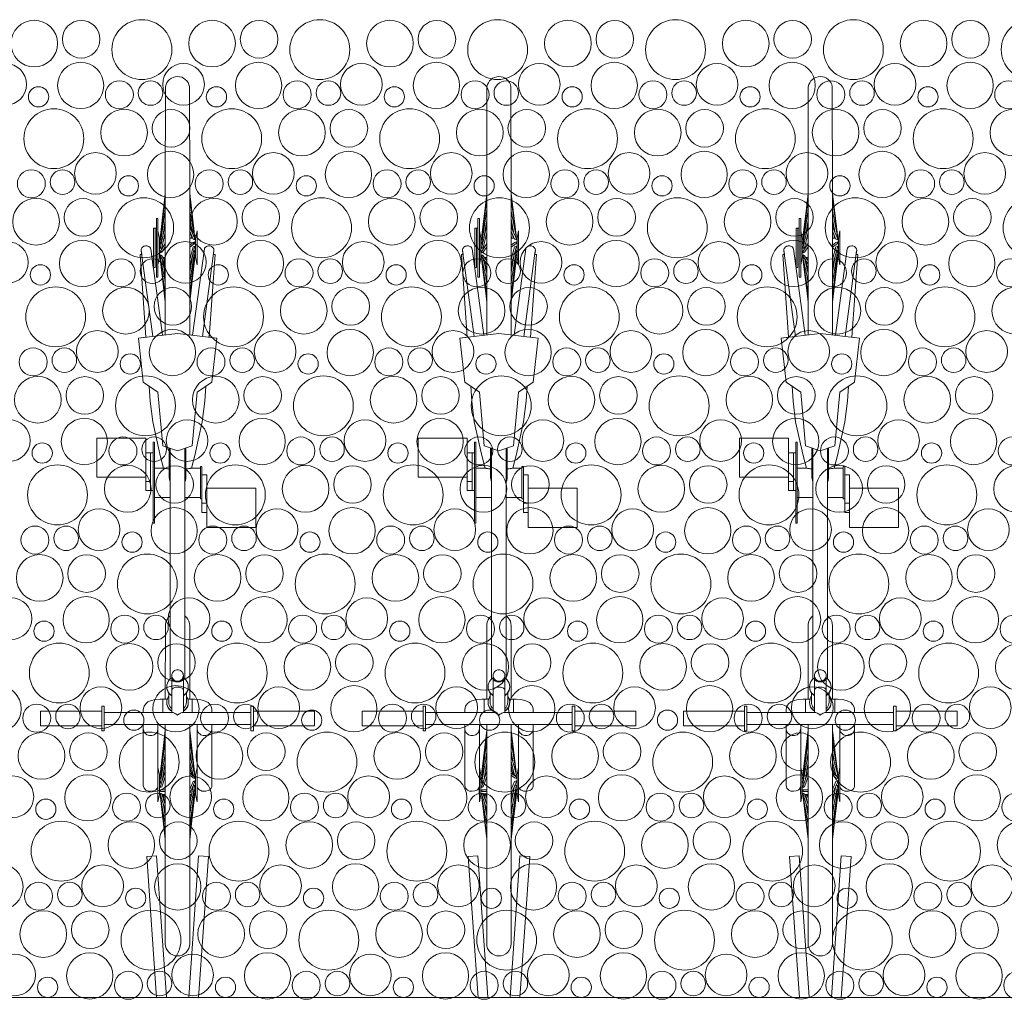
# Model space of a CAD drawing. Header units: metres. Extents: x -167 to 338, y -186 to 508.
# Tile 154 of 256: x 68.16 to 70.17, y 41.92 to 43.92. Entities that reach past the tile are written whole.
import ezdxf

# ---------------------------------------------------------------- set-up
doc = ezdxf.new("R2010")
doc.units = ezdxf.units.M
doc.header["$MEASUREMENT"] = 0
doc.linetypes.add('Öffnungslinie Tür Fenster', pattern=[0.23, 0.15, -0.08])
doc.layers.add('50 Staffage', color=7, linetype='Continuous')
doc.layers.add('60 Gelände 2D Übersicht', color=7, linetype='Continuous')

# ---------------------------------------------------------------- blocks, each defined once
blk = doc.blocks.new('*X43', base_point=(27236.1321, 33357.279))
at = {"layer": '60 Gelände 2D Übersicht', "color": 9, "linetype": 'Continuous', "lineweight": 18}
for centre, radius in [((68.1879, 43.8711), 0.0477), ((68.284, 43.8799), 0.0384), ((68.4081, 43.8587), 0.0612), ((68.5516, 43.8711), 0.0477), ((68.6477, 43.8799), 0.0384), ((68.7718, 43.8587), 0.0612), ((68.9153, 43.8711), 0.0477), ((69.0114, 43.8799), 0.0384), ((69.1355, 43.8587), 0.0612), ((69.2791, 43.8711), 0.0477), ((69.3751, 43.8799), 0.0384), ((69.4992, 43.8587), 0.0612), ((69.6428, 43.8711), 0.0477), ((69.7388, 43.8799), 0.0384), ((69.8629, 43.8587), 0.0612), ((70.0065, 43.8711), 0.0477), ((70.1025, 43.8799), 0.0384), ((70.2266, 43.8587), 0.0612), ((68.2829, 43.7856), 0.0473), ((68.6467, 43.7856), 0.0473), ((69.0104, 43.7856), 0.0473), ((69.3741, 43.7856), 0.0473), ((69.7378, 43.7856), 0.0473), ((70.1015, 43.7856), 0.0473), ((68.1295, 43.7877), 0.0426), ((68.4932, 43.7877), 0.0426), ((68.8569, 43.7877), 0.0426), ((69.2206, 43.7877), 0.0426), ((69.5843, 43.7877), 0.0426), ((69.948, 43.7877), 0.0426), ((68.362, 43.7665), 0.0286), ((68.4258, 43.77), 0.0251), ((68.7257, 43.7665), 0.0286), ((68.7895, 43.77), 0.0251), ((69.0894, 43.7665), 0.0286), ((69.1532, 43.77), 0.0251), ((69.4531, 43.7665), 0.0286), ((69.5169, 43.77), 0.0251), ((69.8168, 43.7665), 0.0286), ((69.8806, 43.77), 0.0251), ((70.1805, 43.7665), 0.0286), ((68.1968, 43.7623), 0.0207), ((68.5605, 43.7623), 0.0207), ((68.9243, 43.7623), 0.0207), ((69.288, 43.7623), 0.0207), ((69.6517, 43.7623), 0.0207), ((70.0154, 43.7623), 0.0207), ((68.2281, 43.6767), 0.0612), ((68.3716, 43.6891), 0.0477), ((68.4677, 43.6979), 0.0384), ((68.5918, 43.6767), 0.0612), ((68.7353, 43.6891), 0.0477), ((68.8314, 43.6979), 0.0384), ((68.9555, 43.6767), 0.0612), ((69.0991, 43.6891), 0.0477), ((69.1951, 43.6979), 0.0384), ((69.3192, 43.6767), 0.0612), ((69.4628, 43.6891), 0.0477), ((69.5588, 43.6979), 0.0384), ((69.6829, 43.6767), 0.0612), ((69.8265, 43.6891), 0.0477), ((69.9225, 43.6979), 0.0384), ((70.0466, 43.6767), 0.0612), ((70.1902, 43.6891), 0.0477), ((68.4667, 43.6036), 0.0473), ((68.8304, 43.6036), 0.0473), ((69.1941, 43.6036), 0.0473), ((69.5578, 43.6036), 0.0473), ((69.9215, 43.6036), 0.0473), ((68.3132, 43.6057), 0.0426), ((68.6769, 43.6057), 0.0426), ((69.0406, 43.6057), 0.0426), ((69.4043, 43.6057), 0.0426), ((69.768, 43.6057), 0.0426), ((70.1317, 43.6057), 0.0426), ((68.182, 43.5845), 0.0286), ((68.2458, 43.588), 0.0251), ((68.5457, 43.5845), 0.0286), ((68.6095, 43.588), 0.0251), ((68.9094, 43.5845), 0.0286), ((68.9732, 43.588), 0.0251), ((69.2731, 43.5845), 0.0286), ((69.3369, 43.588), 0.0251), ((69.6368, 43.5845), 0.0286), ((69.7006, 43.588), 0.0251), ((70.0005, 43.5845), 0.0286), ((70.0643, 43.588), 0.0251), ((68.3805, 43.5803), 0.0207), ((68.7443, 43.5803), 0.0207), ((69.108, 43.5803), 0.0207), ((69.4717, 43.5803), 0.0207), ((69.8354, 43.5803), 0.0207), ((68.1916, 43.5071), 0.0477), ((68.2877, 43.5159), 0.0384), ((68.4118, 43.4947), 0.0612), ((68.5553, 43.5071), 0.0477), ((68.6514, 43.5159), 0.0384), ((68.7755, 43.4947), 0.0612), ((68.9191, 43.5071), 0.0477), ((69.0151, 43.5159), 0.0384), ((69.1392, 43.4947), 0.0612), ((69.2828, 43.5071), 0.0477), ((69.3788, 43.5159), 0.0384), ((69.5029, 43.4947), 0.0612), ((69.6465, 43.5071), 0.0477), ((69.7425, 43.5159), 0.0384), ((69.8666, 43.4947), 0.0612), ((70.0102, 43.5071), 0.0477), ((70.1062, 43.5159), 0.0384), ((70.2303, 43.4947), 0.0612), ((68.2867, 43.4216), 0.0473), ((68.6504, 43.4216), 0.0473), ((69.0141, 43.4216), 0.0473), ((69.3778, 43.4216), 0.0473), ((69.7415, 43.4216), 0.0473), ((70.1052, 43.4216), 0.0473), ((68.1332, 43.4238), 0.0426), ((68.4969, 43.4238), 0.0426), ((68.8606, 43.4238), 0.0426), ((69.2243, 43.4238), 0.0426), ((69.588, 43.4238), 0.0426), ((69.9517, 43.4238), 0.0426), ((68.3657, 43.4025), 0.0286), ((68.4295, 43.406), 0.0251), ((68.7294, 43.4025), 0.0286), ((68.7932, 43.406), 0.0251), ((69.0931, 43.4025), 0.0286), ((69.1569, 43.406), 0.0251), ((69.4568, 43.4025), 0.0286), ((69.5206, 43.406), 0.0251), ((69.8205, 43.4025), 0.0286), ((69.8843, 43.406), 0.0251), ((70.1842, 43.4025), 0.0286), ((68.2005, 43.3983), 0.0207), ((68.5643, 43.3983), 0.0207), ((68.928, 43.3983), 0.0207), ((69.2917, 43.3983), 0.0207), ((69.6554, 43.3983), 0.0207), ((70.0191, 43.3983), 0.0207), ((68.2318, 43.3127), 0.0612), ((68.3753, 43.3251), 0.0477), ((68.4714, 43.334), 0.0384), ((68.5955, 43.3127), 0.0612), ((68.7391, 43.3251), 0.0477), ((68.8351, 43.334), 0.0384), ((68.9592, 43.3127), 0.0612), ((69.1028, 43.3251), 0.0477), ((69.1988, 43.334), 0.0384), ((69.3229, 43.3127), 0.0612), ((69.4665, 43.3251), 0.0477), ((69.5625, 43.334), 0.0384), ((69.6866, 43.3127), 0.0612), ((69.8302, 43.3251), 0.0477), ((69.9262, 43.334), 0.0384), ((70.0503, 43.3127), 0.0612), ((70.1939, 43.3251), 0.0477), ((68.3169, 43.2418), 0.0426), ((68.4704, 43.2396), 0.0473), ((68.6806, 43.2418), 0.0426), ((68.8341, 43.2396), 0.0473), ((69.0443, 43.2418), 0.0426), ((69.1978, 43.2396), 0.0473), ((69.408, 43.2418), 0.0426), ((69.5615, 43.2396), 0.0473), ((69.7717, 43.2418), 0.0426), ((69.9252, 43.2396), 0.0473), ((70.1354, 43.2418), 0.0426), ((68.1857, 43.2205), 0.0286), ((68.2495, 43.224), 0.0251), ((68.5494, 43.2205), 0.0286), ((68.6132, 43.224), 0.0251), ((68.9131, 43.2205), 0.0286), ((68.9769, 43.224), 0.0251), ((69.2768, 43.2205), 0.0286), ((69.3406, 43.224), 0.0251), ((69.6405, 43.2205), 0.0286), ((69.7043, 43.224), 0.0251), ((70.0042, 43.2205), 0.0286), ((70.068, 43.224), 0.0251), ((68.3843, 43.2163), 0.0207), ((68.748, 43.2163), 0.0207), ((69.1117, 43.2163), 0.0207), ((69.4754, 43.2163), 0.0207), ((69.8391, 43.2163), 0.0207), ((68.1953, 43.1431), 0.0477), ((68.2914, 43.152), 0.0384), ((68.4155, 43.1307), 0.0612), ((68.5591, 43.1431), 0.0477), ((68.6551, 43.152), 0.0384), ((68.7792, 43.1307), 0.0612), ((68.9228, 43.1431), 0.0477), ((69.0188, 43.152), 0.0384), ((69.1429, 43.1307), 0.0612), ((69.2865, 43.1431), 0.0477), ((69.3825, 43.152), 0.0384), ((69.5066, 43.1307), 0.0612), ((69.6502, 43.1431), 0.0477), ((69.7462, 43.152), 0.0384), ((69.8703, 43.1307), 0.0612), ((70.0139, 43.1431), 0.0477), ((70.1099, 43.152), 0.0384), ((68.1369, 43.0598), 0.0426), ((68.2904, 43.0576), 0.0473), ((68.5006, 43.0598), 0.0426), ((68.6541, 43.0576), 0.0473), ((68.8643, 43.0598), 0.0426), ((69.0178, 43.0576), 0.0473), ((69.228, 43.0598), 0.0426), ((69.3815, 43.0576), 0.0473), ((69.5917, 43.0598), 0.0426), ((69.7452, 43.0576), 0.0473), ((69.9554, 43.0598), 0.0426), ((70.1089, 43.0576), 0.0473), ((68.3694, 43.0385), 0.0286), ((68.4332, 43.042), 0.0251), ((68.7331, 43.0385), 0.0286), ((68.7969, 43.042), 0.0251), ((69.0968, 43.0385), 0.0286), ((69.1606, 43.042), 0.0251), ((69.4605, 43.0385), 0.0286), ((69.5243, 43.042), 0.0251), ((69.8242, 43.0385), 0.0286), ((69.888, 43.042), 0.0251), ((70.1879, 43.0385), 0.0286), ((68.2043, 43.0343), 0.0207), ((68.568, 43.0343), 0.0207), ((68.9317, 43.0343), 0.0207), ((69.2954, 43.0343), 0.0207), ((69.6591, 43.0343), 0.0207), ((70.0228, 43.0343), 0.0207), ((68.2355, 42.9487), 0.0612), ((68.3791, 42.9611), 0.0477), ((68.4751, 42.97), 0.0384), ((68.5992, 42.9487), 0.0612), ((68.7428, 42.9611), 0.0477), ((68.8388, 42.97), 0.0384), ((68.9629, 42.9487), 0.0612), ((69.1065, 42.9611), 0.0477), ((69.2025, 42.97), 0.0384), ((69.3266, 42.9487), 0.0612), ((69.4702, 42.9611), 0.0477), ((69.5662, 42.97), 0.0384), ((69.6903, 42.9487), 0.0612), ((69.8339, 42.9611), 0.0477), ((69.9299, 42.97), 0.0384), ((70.054, 42.9487), 0.0612), ((70.1976, 42.9611), 0.0477), ((68.3206, 42.8778), 0.0426), ((68.4741, 42.8756), 0.0473), ((68.6843, 42.8778), 0.0426), ((68.8378, 42.8756), 0.0473), ((69.048, 42.8778), 0.0426), ((69.2015, 42.8756), 0.0473), ((69.4117, 42.8778), 0.0426), ((69.5652, 42.8756), 0.0473), ((69.7754, 42.8778), 0.0426), ((69.9289, 42.8756), 0.0473), ((70.1391, 42.8778), 0.0426), ((68.1894, 42.8565), 0.0286), ((68.2532, 42.86), 0.0251), ((68.5531, 42.8565), 0.0286), ((68.6169, 42.86), 0.0251), ((68.9168, 42.8565), 0.0286), ((68.9806, 42.86), 0.0251), ((69.2805, 42.8565), 0.0286), ((69.3443, 42.86), 0.0251), ((69.6442, 42.8565), 0.0286), ((69.708, 42.86), 0.0251), ((70.0079, 42.8565), 0.0286), ((70.0718, 42.86), 0.0251), ((68.388, 42.8523), 0.0207), ((68.7517, 42.8523), 0.0207), ((69.1154, 42.8523), 0.0207), ((69.4791, 42.8523), 0.0207), ((69.8428, 42.8523), 0.0207), ((68.1991, 42.7791), 0.0477), ((68.2951, 42.788), 0.0384), ((68.4192, 42.7667), 0.0612), ((68.5628, 42.7791), 0.0477), ((68.6588, 42.788), 0.0384), ((68.7829, 42.7667), 0.0612), ((68.9265, 42.7791), 0.0477), ((69.0225, 42.788), 0.0384), ((69.1466, 42.7667), 0.0612), ((69.2902, 42.7791), 0.0477), ((69.3862, 42.788), 0.0384), ((69.5103, 42.7667), 0.0612), ((69.6539, 42.7791), 0.0477), ((69.7499, 42.788), 0.0384), ((69.874, 42.7667), 0.0612), ((70.0176, 42.7791), 0.0477), ((70.1136, 42.788), 0.0384), ((68.1406, 42.6958), 0.0426), ((68.2941, 42.6936), 0.0473), ((68.5043, 42.6958), 0.0426), ((68.6578, 42.6936), 0.0473), ((68.868, 42.6958), 0.0426), ((69.0215, 42.6936), 0.0473), ((69.2317, 42.6958), 0.0426), ((69.3852, 42.6936), 0.0473), ((69.5954, 42.6958), 0.0426), ((69.7489, 42.6936), 0.0473), ((69.9591, 42.6958), 0.0426), ((70.1126, 42.6936), 0.0473), ((68.208, 42.6703), 0.0207), ((68.3731, 42.6745), 0.0286), ((68.4369, 42.678), 0.0251), ((68.5717, 42.6703), 0.0207), ((68.7368, 42.6745), 0.0286), ((68.8006, 42.678), 0.0251), ((68.9354, 42.6703), 0.0207), ((69.1005, 42.6745), 0.0286), ((69.1643, 42.678), 0.0251), ((69.2991, 42.6703), 0.0207), ((69.4642, 42.6745), 0.0286), ((69.528, 42.678), 0.0251), ((69.6628, 42.6703), 0.0207), ((69.8279, 42.6745), 0.0286), ((69.8918, 42.678), 0.0251), ((70.0265, 42.6703), 0.0207), ((70.1916, 42.6745), 0.0286), ((68.2392, 42.5847), 0.0612), ((68.3828, 42.5971), 0.0477), ((68.4788, 42.606), 0.0384), ((68.6029, 42.5847), 0.0612), ((68.7465, 42.5971), 0.0477), ((68.8425, 42.606), 0.0384), ((68.9666, 42.5847), 0.0612), ((69.1102, 42.5971), 0.0477), ((69.2062, 42.606), 0.0384), ((69.3303, 42.5847), 0.0612), ((69.4739, 42.5971), 0.0477), ((69.5699, 42.606), 0.0384), ((69.694, 42.5847), 0.0612), ((69.8376, 42.5971), 0.0477), ((69.9336, 42.606), 0.0384), ((70.0577, 42.5847), 0.0612), ((70.2013, 42.5971), 0.0477), ((68.1141, 42.5116), 0.0473), ((68.3243, 42.5138), 0.0426), ((68.4778, 42.5116), 0.0473), ((68.688, 42.5138), 0.0426), ((68.8415, 42.5116), 0.0473), ((69.0517, 42.5138), 0.0426), ((69.2052, 42.5116), 0.0473), ((69.4154, 42.5138), 0.0426), ((69.5689, 42.5116), 0.0473), ((69.7791, 42.5138), 0.0426), ((69.9326, 42.5116), 0.0473), ((70.1428, 42.5138), 0.0426), ((68.1931, 42.4925), 0.0286), ((68.2569, 42.496), 0.0251), ((68.3917, 42.4884), 0.0207), ((68.5568, 42.4925), 0.0286), ((68.6206, 42.496), 0.0251), ((68.7554, 42.4884), 0.0207), ((68.9205, 42.4925), 0.0286), ((68.9843, 42.496), 0.0251), ((69.1191, 42.4884), 0.0207), ((69.2842, 42.4925), 0.0286), ((69.348, 42.496), 0.0251), ((69.4828, 42.4884), 0.0207), ((69.6479, 42.4925), 0.0286), ((69.7118, 42.496), 0.0251), ((69.8465, 42.4884), 0.0207), ((70.0116, 42.4925), 0.0286), ((70.0755, 42.496), 0.0251), ((68.2028, 42.4152), 0.0477), ((68.2988, 42.424), 0.0384), ((68.4229, 42.4027), 0.0612), ((68.5665, 42.4152), 0.0477), ((68.6625, 42.424), 0.0384), ((68.7866, 42.4027), 0.0612), ((68.9302, 42.4152), 0.0477), ((69.0262, 42.424), 0.0384), ((69.1503, 42.4027), 0.0612), ((69.2939, 42.4152), 0.0477), ((69.3899, 42.424), 0.0384), ((69.514, 42.4027), 0.0612), ((69.6576, 42.4152), 0.0477), ((69.7536, 42.424), 0.0384), ((69.8777, 42.4027), 0.0612), ((70.0213, 42.4152), 0.0477), ((70.1173, 42.424), 0.0384), ((68.1443, 42.3318), 0.0426), ((68.2978, 42.3296), 0.0473), ((68.508, 42.3318), 0.0426), ((68.6615, 42.3296), 0.0473), ((68.8717, 42.3318), 0.0426), ((69.0252, 42.3296), 0.0473), ((69.2354, 42.3318), 0.0426), ((69.3889, 42.3296), 0.0473), ((69.5991, 42.3318), 0.0426), ((69.7526, 42.3296), 0.0473), ((69.9628, 42.3318), 0.0426), ((70.1163, 42.3296), 0.0473), ((68.2117, 42.3064), 0.0207), ((68.3768, 42.3105), 0.0286), ((68.4406, 42.314), 0.0251), ((68.5754, 42.3064), 0.0207), ((68.7405, 42.3105), 0.0286), ((68.8043, 42.314), 0.0251), ((68.9391, 42.3064), 0.0207), ((69.1042, 42.3105), 0.0286), ((69.168, 42.314), 0.0251), ((69.3028, 42.3064), 0.0207), ((69.4679, 42.3105), 0.0286), ((69.5318, 42.314), 0.0251), ((69.6665, 42.3064), 0.0207), ((69.8316, 42.3105), 0.0286), ((69.8955, 42.314), 0.0251), ((70.0302, 42.3064), 0.0207), ((70.1953, 42.3105), 0.0286), ((68.2429, 42.2207), 0.0612), ((68.3865, 42.2332), 0.0477), ((68.6066, 42.2207), 0.0612), ((68.7502, 42.2332), 0.0477), ((68.9703, 42.2207), 0.0612), ((69.1139, 42.2332), 0.0477), ((69.334, 42.2207), 0.0612), ((69.4776, 42.2332), 0.0477), ((69.6977, 42.2207), 0.0612), ((69.8413, 42.2332), 0.0477), ((70.0614, 42.2207), 0.0612), ((70.205, 42.2332), 0.0477), ((68.4825, 42.242), 0.0384), ((68.8462, 42.242), 0.0384), ((69.2099, 42.242), 0.0384), ((69.5736, 42.242), 0.0384), ((69.9373, 42.242), 0.0384), ((68.1178, 42.1476), 0.0473), ((68.328, 42.1498), 0.0426), ((68.4815, 42.1476), 0.0473), ((68.6917, 42.1498), 0.0426), ((68.8452, 42.1476), 0.0473), ((69.0554, 42.1498), 0.0426), ((69.2089, 42.1476), 0.0473), ((69.4191, 42.1498), 0.0426), ((69.5726, 42.1476), 0.0473), ((69.7828, 42.1498), 0.0426), ((69.9363, 42.1476), 0.0473), ((70.1465, 42.1498), 0.0426), ((68.1968, 42.1285), 0.0286), ((68.2606, 42.132), 0.0251), ((68.3954, 42.1244), 0.0207), ((68.5605, 42.1285), 0.0286), ((68.6243, 42.132), 0.0251), ((68.7591, 42.1244), 0.0207), ((68.9242, 42.1285), 0.0286), ((68.988, 42.132), 0.0251), ((69.1228, 42.1244), 0.0207), ((69.2879, 42.1285), 0.0286), ((69.3518, 42.132), 0.0251), ((69.4865, 42.1244), 0.0207), ((69.6516, 42.1285), 0.0286), ((69.7155, 42.132), 0.0251), ((69.8502, 42.1244), 0.0207), ((70.0153, 42.1285), 0.0286), ((70.0792, 42.132), 0.0251), ((68.4266, 42.0387), 0.0612), ((68.7903, 42.0387), 0.0612), ((69.154, 42.0387), 0.0612), ((69.5177, 42.0387), 0.0612), ((69.8814, 42.0387), 0.0612), ((68.2065, 42.0512), 0.0477), ((68.3025, 42.06), 0.0384), ((68.5702, 42.0512), 0.0477), ((68.6662, 42.06), 0.0384), ((68.9339, 42.0512), 0.0477), ((69.0299, 42.06), 0.0384), ((69.2976, 42.0512), 0.0477), ((69.3936, 42.06), 0.0384), ((69.6613, 42.0512), 0.0477), ((69.7573, 42.06), 0.0384), ((70.025, 42.0512), 0.0477), ((70.121, 42.06), 0.0384), ((68.148, 41.9678), 0.0426), ((68.3015, 41.9656), 0.0473), ((68.5117, 41.9678), 0.0426), ((68.6652, 41.9656), 0.0473), ((68.8754, 41.9678), 0.0426), ((69.0289, 41.9656), 0.0473), ((69.2391, 41.9678), 0.0426), ((69.3926, 41.9656), 0.0473), ((69.6028, 41.9678), 0.0426), ((69.7563, 41.9656), 0.0473), ((69.9665, 41.9678), 0.0426), ((70.12, 41.9656), 0.0473), ((68.2154, 41.9424), 0.0207), ((68.3805, 41.9465), 0.0286), ((68.4443, 41.9501), 0.0251), ((68.5791, 41.9424), 0.0207), ((68.7442, 41.9465), 0.0286), ((68.808, 41.9501), 0.0251), ((68.9428, 41.9424), 0.0207), ((69.1079, 41.9465), 0.0286), ((69.1718, 41.9501), 0.0251), ((69.3065, 41.9424), 0.0207), ((69.4716, 41.9465), 0.0286), ((69.5355, 41.9501), 0.0251), ((69.6702, 41.9424), 0.0207), ((69.8353, 41.9465), 0.0286), ((69.8992, 41.9501), 0.0251), ((70.0339, 41.9424), 0.0207), ((70.1991, 41.9465), 0.0286)]:
    blk.add_circle(centre, radius, dxfattribs=at)
blk = doc.blocks.new('Fahrradständer gerade 27')
at = {"layer": '50 Staffage', "color": 7, "linetype": 'Continuous', "lineweight": 13, "flags": 128}
for points in [[(-2.4, -0.02), (2.4, -0.02), (2.4, -0.04), (-2.4, -0.04)], [(-1.0285, -0.0392), (-1.0085, -0.0406), (-1.0288, -0.3299), (-1.0487, -0.3285)], [(-0.9629, -0.0406), (-0.9429, -0.0392), (-0.9227, -0.3285), (-0.9427, -0.3299)], [(-0.3713, -0.0392), (-0.3514, -0.0406), (-0.3716, -0.3299), (-0.3916, -0.3285)], [(-0.3058, -0.0406), (-0.2858, -0.0392), (-0.2656, -0.3285), (-0.2855, -0.3299)], [(0.2858, -0.0392), (0.3058, -0.0406), (0.2855, -0.3299), (0.2656, -0.3285)], [(0.3514, -0.0406), (0.3713, -0.0392), (0.3916, -0.3285), (0.3716, -0.3299)]]:
    blk.add_lwpolyline(points, close=True, dxfattribs=at)
blk = doc.blocks.new('Fahrrad 27')
at = {"layer": '50 Staffage', "color": 8, "linetype": 'Continuous', "lineweight": 18}
for p, q in [((-0.0002, 0.155), (0.0496, 0.155)), ((0.0128, 0.15), (0.0367, 0.15)), ((-0.7561, 0.0507), (-0.931, 0.0743)), ((-0.7524, 0.08), (-0.7624, 0)), ((-0.6424, 0.04), (-0.6624, 0.07)), ((0.0128, 0.0092), (0.0128, 0.07)), ((0.0367, -0.07), (0.0367, 0.07)), ((0.0453, 0.07), (0.0478, 0.0698)), ((0.0478, 0.0698), (0.0502, 0.0691)), ((0.0502, 0.0691), (0.0525, 0.068)), ((0.0525, 0.068), (0.0546, 0.0665)), ((0.0546, 0.0665), (0.0564, 0.0646)), ((0.0564, 0.0646), (0.0578, 0.0625)), ((0.0578, 0.0625), (0.0589, 0.0601)), ((-0.7585, 0.0309), (-0.9351, 0.0548)), ((-0.4902, 0.05), (-0.3965, 0.05)), ((-0.4902, 0.047), (-0.4902, 0.05)), ((-0.4902, 0.047), (-0.4242, 0.047)), ((-0.3659, 0.06), (-0.4734, 0.06)), ((-0.4242, 0.047), (-0.4242, 0.05)), ((-0.4153, 0.06), (-0.4153, 0.05)), ((0.0502, 0.0409), (0.0478, 0.0402)), ((0.0525, 0.042), (0.0502, 0.0409)), ((0.0546, 0.0435), (0.0525, 0.042)), ((0.0564, 0.0454), (0.0546, 0.0435)), ((0.0578, 0.0475), (0.0564, 0.0454)), ((0.0589, 0.0499), (0.0578, 0.0475)), ((0.0589, 0.0601), (0.0596, 0.0576)), ((0.0596, 0.0524), (0.0589, 0.0499)), ((0.0596, 0.0576), (0.0598, 0.055)), ((0.0598, 0.055), (0.0596, 0.0524)), ((-0.9703, 0.034), (-1.048, 0.025)), ((-1.048, 0.025), (-0.7593, 0.025)), ((-0.9632, 0.035), (-1.0362, 0.025)), ((-1.0108, 0.0253), (-1.0131, 0.025)), ((-0.9613, 0.035), (-1.0124, 0.025)), ((-0.9665, 0.0307), (-0.9956, 0.025)), ((-0.9749, 0.027), (-0.9877, 0.025)), ((-0.9566, 0.035), (-0.9796, 0.025)), ((-0.9683, 0.0299), (-0.9742, 0.0292)), ((-0.9722, 0.04), (-0.9022, 0.04)), ((-0.9722, 0.04), (-0.9572, 0.037)), ((-0.9548, 0.032), (-0.971, 0.025)), ((-0.9572, 0.0295), (-0.9658, 0.0273)), ((-0.9585, 0.035), (-0.9632, 0.035)), ((-0.9572, 0.0298), (-0.9613, 0.0292)), ((-0.9572, 0.0261), (-0.9613, 0.025)), ((-0.9589, 0.034), (-0.9585, 0.035)), ((-0.9579, 0.035), (-0.9585, 0.0349)), ((-0.9576, 0.035), (-0.9579, 0.035)), ((-0.9578, 0.0344), (-0.9579, 0.035)), ((-0.9576, 0.035), (-0.9576, 0.0345)), ((-0.9572, 0.037), (-0.9172, 0.037)), ((-0.9572, 0.037), (-0.9572, 0.0347)), ((-0.9572, 0.031), (-0.9572, 0.025)), ((-0.9532, 0.035), (-0.9566, 0.035)), ((-0.9548, 0.032), (-0.9532, 0.035)), ((-0.946, 0.035), (-0.9495, 0.035)), ((-0.9495, 0.035), (-0.9478, 0.032)), ((-0.9478, 0.032), (-0.9423, 0.025)), ((-0.946, 0.035), (-0.9382, 0.025)), ((-0.9377, 0.035), (-0.9409, 0.035)), ((-0.9409, 0.035), (-0.9394, 0.032)), ((-0.9394, 0.032), (-0.913, 0.025)), ((-0.9377, 0.035), (-0.9001, 0.025)), ((-0.9318, 0.035), (-0.9313, 0.0333)), ((-0.9294, 0.035), (-0.9318, 0.035)), ((-0.9294, 0.035), (-0.8664, 0.025)), ((-0.922, 0.035), (-0.9235, 0.035)), ((-0.9235, 0.035), (-0.9233, 0.034)), ((-0.922, 0.035), (-0.8412, 0.025)), ((-0.92, 0.0303), (-0.8866, 0.025)), ((-0.9022, 0.04), (-0.9172, 0.037)), ((-0.9172, 0.037), (-0.9172, 0.0344)), ((-0.9172, 0.0347), (-0.9168, 0.0345)), ((-0.9172, 0.0298), (-0.9172, 0.0295)), ((-0.9172, 0.0261), (-0.9172, 0.025)), ((-0.9167, 0.035), (-0.9168, 0.0343)), ((-0.9164, 0.035), (-0.9167, 0.035)), ((-0.9164, 0.035), (-0.8277, 0.025)), ((-0.9112, 0.035), (-0.9159, 0.035)), ((-0.9158, 0.0349), (-0.9159, 0.035)), ((-0.9133, 0.0346), (-0.9134, 0.035)), ((-0.913, 0.0292), (-0.9086, 0.0273)), ((-0.9125, 0.035), (-0.9126, 0.0346)), ((-0.9125, 0.035), (-0.8264, 0.025)), ((-0.9112, 0.035), (-0.9112, 0.0349)), ((-0.9112, 0.035), (-0.904, 0.034)), ((-0.8994, 0.027), (-0.8947, 0.025)), ((-0.5324, 0.03), (-0.6424, 0.04)), ((-0.5224, 0), (-0.5324, 0.03)), ((-0.4871, 0.0282), (-0.4872, 0.0284)), ((-0.4868, 0.0269), (-0.4871, 0.0282)), ((-0.4867, 0.0268), (-0.4868, 0.0269)), ((-0.4865, 0.0258), (-0.4867, 0.0267)), ((-0.4862, 0.0244), (-0.4865, 0.0258)), ((-0.4859, 0.0229), (-0.4862, 0.0244)), ((-0.4857, 0.0212), (-0.4859, 0.0229)), ((-0.4855, 0.0194), (-0.4857, 0.0212)), ((-0.0476, 0.0207), (-0.051, 0.0191)), ((-0.0441, 0.0217), (-0.0476, 0.0207)), ((-0.0404, 0.022), (-0.0441, 0.0217)), ((-0.0396, 0.022), (-0.0404, 0.022)), ((-0.0367, 0.0217), (-0.0404, 0.022)), ((-0.0359, 0.0217), (-0.0396, 0.022)), ((-0.0331, 0.0207), (-0.0367, 0.0217)), ((-0.0323, 0.0207), (-0.0359, 0.0217)), ((-0.0298, 0.0191), (-0.0331, 0.0207)), ((-0.029, 0.0191), (-0.0323, 0.0207)), ((-0.0158, 0.0207), (-0.0192, 0.0191)), ((-0.0122, 0.0217), (-0.0158, 0.0207)), ((-0.0149, 0.03), (0.0128, 0.03)), ((-0.0149, 0.0209), (-0.0149, 0.03)), ((-0.0085, 0.022), (-0.0122, 0.0217)), ((-0.0049, 0.0217), (-0.0085, 0.022)), ((-0.0078, 0.022), (-0.0085, 0.022)), ((-0.0041, 0.0217), (-0.0078, 0.022)), ((-0.0013, 0.0207), (-0.0049, 0.0217)), ((-0.0005, 0.0207), (-0.0041, 0.0217)), ((0.0021, 0.0191), (-0.0013, 0.0207)), ((0.0029, 0.0191), (-0.0005, 0.0207)), ((0.0367, 0.04), (0.195, 0.04)), ((0.0367, 0.025), (0.2717, 0.025)), ((0.0478, 0.0402), (0.0453, 0.04)), ((0.1058, 0.0315), (0.0483, 0.025)), ((0.1343, 0.035), (0.0535, 0.025)), ((0.1345, 0.035), (0.0715, 0.025)), ((0.1128, 0.0283), (0.0918, 0.025)), ((0.1022, 0.0255), (0.0984, 0.025)), ((0.1379, 0.035), (0.1002, 0.025)), ((0.1396, 0.032), (0.1132, 0.025)), ((0.1387, 0.0282), (0.1221, 0.025)), ((0.125, 0.04), (0.14, 0.037)), ((0.14, 0.0307), (0.129, 0.0292)), ((0.1343, 0.035), (0.1374, 0.035)), ((0.1439, 0.035), (0.1362, 0.025)), ((0.1369, 0.0347), (0.137, 0.035)), ((0.14, 0.0317), (0.1373, 0.0314)), ((0.1374, 0.0349), (0.1374, 0.035)), ((0.1379, 0.035), (0.141, 0.035)), ((0.1396, 0.032), (0.141, 0.035)), ((0.14, 0.037), (0.18, 0.037)), ((0.14, 0.037), (0.14, 0.035)), ((0.14, 0.0328), (0.14, 0.0299)), ((0.1457, 0.032), (0.1402, 0.025)), ((0.1439, 0.035), (0.1474, 0.035)), ((0.1457, 0.032), (0.1474, 0.035)), ((0.1519, 0.035), (0.1552, 0.035)), ((0.1519, 0.035), (0.1535, 0.032)), ((0.1535, 0.032), (0.1697, 0.025)), ((0.1552, 0.035), (0.1783, 0.025)), ((0.1608, 0.035), (0.1637, 0.035)), ((0.1608, 0.035), (0.162, 0.032)), ((0.1622, 0.032), (0.1979, 0.025)), ((0.1645, 0.0402), (0.1626, 0.04)), ((0.1637, 0.035), (0.2148, 0.025)), ((0.1697, 0.035), (0.1717, 0.035)), ((0.1697, 0.035), (0.17, 0.0338)), ((0.1717, 0.035), (0.2446, 0.025)), ((0.1773, 0.035), (0.1782, 0.035)), ((0.1773, 0.035), (0.1774, 0.0342)), ((0.1782, 0.035), (0.2643, 0.025)), ((0.195, 0.04), (0.18, 0.037)), ((0.18, 0.037), (0.18, 0.0348)), ((0.18, 0.035), (0.1821, 0.035)), ((0.18, 0.0285), (0.18, 0.025)), ((0.1813, 0.0282), (0.1838, 0.025)), ((0.1821, 0.035), (0.1819, 0.0346)), ((0.1821, 0.035), (0.1826, 0.0349)), ((0.1826, 0.035), (0.1829, 0.035)), ((0.1826, 0.0345), (0.1826, 0.035)), ((0.1829, 0.035), (0.1828, 0.0345)), ((0.1829, 0.035), (0.2717, 0.025)), ((0.183, 0.035), (0.1857, 0.035)), ((0.1843, 0.0348), (0.1843, 0.035)), ((0.1857, 0.035), (0.1856, 0.0347)), ((0.1857, 0.035), (0.2142, 0.0315)), ((0.1988, 0.0281), (0.2216, 0.025)), ((0.2178, 0.0255), (0.2198, 0.025)), ((-0.4674, 0.017), (-0.528, 0.017)), ((-0.0558, 0.015), (-0.5274, 0.015)), ((-0.4855, 0.0176), (-0.4855, 0.0194)), ((-0.4855, 0.017), (-0.4855, 0.0176)), ((-0.4646, 0.0167), (-0.4674, 0.017)), ((-0.4627, 0.0162), (-0.4646, 0.0167)), ((-0.4618, 0.016), (-0.4622, 0.0161)), ((-0.4596, 0.015), (-0.4618, 0.016)), ((-0.0746, 0.0021), (-0.0747, 0)), ((-0.074, 0.0041), (-0.0746, 0.0021)), ((-0.0732, 0.006), (-0.074, 0.0041)), ((-0.072, 0.0077), (-0.0732, 0.006)), ((-0.0706, 0.0092), (-0.072, 0.0077)), ((-0.0689, 0.0104), (-0.0706, 0.0092)), ((-0.0671, 0.0113), (-0.0689, 0.0104)), ((-0.0652, 0.0118), (-0.0671, 0.0113)), ((-0.0632, 0.012), (-0.0652, 0.0118)), ((-0.0611, 0.0118), (-0.0632, 0.012)), ((0.0128, 0.012), (-0.0632, 0.012)), ((-0.0592, 0.0113), (-0.0611, 0.0118)), ((-0.0574, 0.0104), (-0.0592, 0.0113)), ((-0.0567, 0.0141), (-0.0581, 0.012)), ((-0.0557, 0.0092), (-0.0574, 0.0104)), ((-0.0572, 0.012), (-0.056, 0.0118)), ((-0.054, 0.0169), (-0.0567, 0.0141)), ((-0.056, 0.0118), (-0.0548, 0.0113)), ((-0.0543, 0.0077), (-0.0557, 0.0092)), ((-0.0548, 0.0113), (-0.0536, 0.0104)), ((-0.0531, 0.006), (-0.0543, 0.0077)), ((-0.051, 0.0191), (-0.054, 0.0169)), ((-0.0536, 0.0104), (-0.0526, 0.0092)), ((-0.0523, 0.0041), (-0.0531, 0.006)), ((-0.0526, 0.0092), (-0.0517, 0.0077)), ((-0.0517, 0.0021), (-0.0523, 0.0041)), ((-0.0517, 0.0077), (-0.051, 0.006)), ((-0.0516, 0), (-0.0517, 0.0021)), ((-0.051, 0.006), (-0.0505, 0.0041)), ((-0.0505, 0.0041), (-0.0502, 0.0021)), ((-0.0502, 0.0021), (-0.05, 0)), ((-0.0394, 0.0021), (-0.0395, 0)), ((-0.0391, 0.0041), (-0.0394, 0.0021)), ((-0.0386, 0.006), (-0.0391, 0.0041)), ((-0.0379, 0.0077), (-0.0386, 0.006)), ((-0.037, 0.0092), (-0.0379, 0.0077)), ((-0.0361, 0.0104), (-0.037, 0.0092)), ((-0.035, 0.0113), (-0.0361, 0.0104)), ((-0.0338, 0.0118), (-0.035, 0.0113)), ((-0.0326, 0.012), (-0.0338, 0.0118)), ((-0.0267, 0.0169), (-0.0298, 0.0191)), ((-0.0259, 0.0169), (-0.029, 0.0191)), ((-0.0085, 0.018), (-0.0275, 0.018)), ((-0.0241, 0.0141), (-0.0267, 0.0169)), ((-0.0233, 0.0141), (-0.0259, 0.0169)), ((-0.0226, 0.012), (-0.0241, 0.0141)), ((-0.0219, 0.012), (-0.0233, 0.0141)), ((-0.0192, 0.0191), (-0.0206, 0.018)), ((-0.0055, 0.0177), (-0.0085, 0.018)), ((-0.0026, 0.0169), (-0.0055, 0.0177)), ((0.0002, 0.0156), (-0.0026, 0.0169)), ((0.0026, 0.0138), (0.0002, 0.0156)), ((0.0051, 0.0169), (0.0021, 0.0191)), ((0.0044, 0.012), (0.0026, 0.0138)), ((0.0059, 0.0169), (0.0029, 0.0191)), ((0.0077, 0.0141), (0.0051, 0.0169)), ((0.0085, 0.0141), (0.0059, 0.0169)), ((0.0092, 0.012), (0.0077, 0.0141)), ((0.01, 0.012), (0.0085, 0.0141)), ((0.0131, 0.0077), (0.0128, 0.0092)), ((0.0138, 0.006), (0.0131, 0.0077)), ((0.0149, 0.0041), (0.0138, 0.006)), ((0.0162, 0.0021), (0.0149, 0.0041)), ((0.0178, 0), (0.0162, 0.0021)), ((0.0162, -0.0021), (0.0178, 0)), ((-0.7624, 0), (-0.7524, -0.08)), ((-0.5324, -0.03), (-0.5224, 0)), ((-0.4674, -0.017), (-0.528, -0.017)), ((-0.0558, -0.015), (-0.5274, -0.015)), ((-0.4857, -0.0212), (-0.4855, -0.0194)), ((-0.4855, -0.0176), (-0.4855, -0.017)), ((-0.4855, -0.0194), (-0.4855, -0.0176)), ((-0.4674, -0.017), (-0.4646, -0.0167)), ((-0.4646, -0.0167), (-0.4627, -0.0162)), ((-0.4622, -0.0161), (-0.4618, -0.016)), ((-0.4618, -0.016), (-0.4596, -0.015)), ((-0.0747, 0), (-0.0746, -0.0021)), ((-0.0746, -0.0021), (-0.074, -0.0041)), ((-0.074, -0.0041), (-0.0732, -0.006)), ((-0.0732, -0.006), (-0.072, -0.0077)), ((-0.072, -0.0077), (-0.0706, -0.0092)), ((-0.0706, -0.0092), (-0.0689, -0.0104)), ((-0.0689, -0.0104), (-0.0671, -0.0113)), ((-0.0671, -0.0113), (-0.0652, -0.0118)), ((-0.0652, -0.0118), (-0.0632, -0.012)), ((-0.0632, -0.012), (-0.0611, -0.0118)), ((0.0128, -0.012), (-0.0632, -0.012)), ((-0.0611, -0.0118), (-0.0592, -0.0113)), ((-0.0592, -0.0113), (-0.0574, -0.0104)), ((-0.0581, -0.012), (-0.0567, -0.0141)), ((-0.0574, -0.0104), (-0.0557, -0.0092)), ((-0.056, -0.0118), (-0.0572, -0.012)), ((-0.0567, -0.0141), (-0.054, -0.0169)), ((-0.0548, -0.0113), (-0.056, -0.0118)), ((-0.0557, -0.0092), (-0.0543, -0.0077)), ((-0.0536, -0.0104), (-0.0548, -0.0113)), ((-0.0543, -0.0077), (-0.0531, -0.006)), ((-0.054, -0.0169), (-0.051, -0.0191)), ((-0.0526, -0.0092), (-0.0536, -0.0104)), ((-0.0531, -0.006), (-0.0523, -0.0041)), ((-0.0517, -0.0077), (-0.0526, -0.0092)), ((-0.0523, -0.0041), (-0.0517, -0.0021)), ((-0.0517, -0.0021), (-0.0516, 0)), ((-0.051, -0.006), (-0.0517, -0.0077)), ((-0.0505, -0.0041), (-0.051, -0.006)), ((-0.051, -0.0191), (-0.0476, -0.0207)), ((-0.0502, -0.0021), (-0.0505, -0.0041)), ((-0.05, 0), (-0.0502, -0.0021)), ((-0.0395, 0), (-0.0394, -0.0021)), ((-0.0394, -0.0021), (-0.0391, -0.0041)), ((-0.0391, -0.0041), (-0.0386, -0.006)), ((-0.0386, -0.006), (-0.0379, -0.0077)), ((-0.0379, -0.0077), (-0.037, -0.0092)), ((-0.037, -0.0092), (-0.0361, -0.0104)), ((-0.0361, -0.0104), (-0.035, -0.0113)), ((-0.035, -0.0113), (-0.0338, -0.0118)), ((-0.0338, -0.0118), (-0.0326, -0.012)), ((-0.0331, -0.0207), (-0.0298, -0.0191)), ((-0.0323, -0.0207), (-0.029, -0.0191)), ((-0.0298, -0.0191), (-0.0267, -0.0169)), ((-0.029, -0.0191), (-0.0259, -0.0169)), ((-0.0085, -0.018), (-0.0275, -0.018)), ((-0.0267, -0.0169), (-0.0241, -0.0141)), ((-0.0259, -0.0169), (-0.0233, -0.0141)), ((-0.0241, -0.0141), (-0.0226, -0.012)), ((-0.0233, -0.0141), (-0.0219, -0.012)), ((-0.0206, -0.018), (-0.0192, -0.0191)), ((-0.0192, -0.0191), (-0.0158, -0.0207)), ((-0.0085, -0.018), (-0.0055, -0.0177)), ((-0.0055, -0.0177), (-0.0026, -0.0169)), ((-0.0026, -0.0169), (0.0002, -0.0156)), ((-0.0013, -0.0207), (0.0021, -0.0191)), ((-0.0005, -0.0207), (0.0029, -0.0191)), ((0.0002, -0.0156), (0.0026, -0.0138)), ((0.0021, -0.0191), (0.0051, -0.0169)), ((0.0026, -0.0138), (0.0044, -0.012)), ((0.0029, -0.0191), (0.0059, -0.0169)), ((0.0051, -0.0169), (0.0077, -0.0141)), ((0.0059, -0.0169), (0.0085, -0.0141)), ((0.0077, -0.0141), (0.0092, -0.012)), ((0.0085, -0.0141), (0.01, -0.012)), ((0.0128, -0.0092), (0.0131, -0.0077)), ((0.0128, -0.07), (0.0128, -0.0092)), ((0.0131, -0.0077), (0.0138, -0.006)), ((0.0138, -0.006), (0.0149, -0.0041)), ((0.0149, -0.0041), (0.0162, -0.0021)), ((-1.048, -0.025), (-0.7593, -0.025)), ((-0.9589, -0.035), (-1.048, -0.025)), ((-0.9539, -0.035), (-1.0377, -0.025)), ((-0.9625, -0.035), (-1.0179, -0.0284)), ((-0.9469, -0.035), (-1.0152, -0.025)), ((-0.8772, -0.04), (-0.9972, -0.04)), ((-0.9972, -0.04), (-0.9972, -0.043)), ((-0.9642, -0.0293), (-0.9934, -0.025)), ((-0.9834, -0.0265), (-0.99, -0.025)), ((-0.9387, -0.035), (-0.9833, -0.025)), ((-0.9572, -0.037), (-0.9722, -0.04)), ((-0.9371, -0.032), (-0.9683, -0.025)), ((-0.963, -0.035), (-0.9652, -0.0347)), ((-0.9618, -0.0265), (-0.9641, -0.025)), ((-0.963, -0.035), (-0.963, -0.0349)), ((-0.963, -0.035), (-0.9608, -0.035)), ((-0.9625, -0.035), (-0.9624, -0.0346)), ((-0.9613, -0.0347), (-0.9613, -0.035)), ((-0.9608, -0.0348), (-0.9608, -0.035)), ((-0.9604, -0.035), (-0.9608, -0.0349)), ((-0.9604, -0.035), (-0.9603, -0.0348)), ((-0.9604, -0.035), (-0.9574, -0.035)), ((-0.9589, -0.035), (-0.9589, -0.0344)), ((-0.9576, -0.0346), (-0.9574, -0.035)), ((-0.9572, -0.025), (-0.9572, -0.0275)), ((-0.9572, -0.0346), (-0.9572, -0.037)), ((-0.9572, -0.037), (-0.9172, -0.037)), ((-0.9539, -0.035), (-0.9528, -0.035)), ((-0.9528, -0.035), (-0.9528, -0.0341)), ((-0.9469, -0.035), (-0.9447, -0.035)), ((-0.9303, -0.035), (-0.9458, -0.025)), ((-0.9447, -0.035), (-0.9451, -0.0336)), ((-0.9286, -0.032), (-0.9394, -0.025)), ((-0.9387, -0.035), (-0.9357, -0.035)), ((-0.9357, -0.035), (-0.9371, -0.032)), ((-0.7585, -0.0309), (-0.9351, -0.0548)), ((-0.9303, -0.035), (-0.9269, -0.035)), ((-0.9269, -0.035), (-0.9286, -0.032)), ((-0.9211, -0.032), (-0.9228, -0.035)), ((-0.9228, -0.035), (-0.9194, -0.035)), ((-0.9211, -0.032), (-0.9103, -0.025)), ((-0.9194, -0.035), (-0.9039, -0.025)), ((-0.9172, -0.025), (-0.9172, -0.0294)), ((-0.9172, -0.0275), (-0.9126, -0.0265)), ((-0.9172, -0.0336), (-0.9172, -0.037)), ((-0.9172, -0.0346), (-0.9168, -0.0346)), ((-0.9172, -0.037), (-0.9022, -0.04)), ((-0.916, -0.0328), (-0.917, -0.035)), ((-0.917, -0.035), (-0.914, -0.035)), ((-0.9143, -0.0317), (-0.8844, -0.025)), ((-0.914, -0.035), (-0.8694, -0.025)), ((-0.9136, -0.0349), (-0.9136, -0.035)), ((-0.9136, -0.035), (-0.9114, -0.035)), ((-0.9133, -0.0311), (-0.9092, -0.0306)), ((-0.9114, -0.035), (-0.8431, -0.025)), ((-0.9106, -0.0294), (-0.8909, -0.0265)), ((-0.9102, -0.0293), (-0.8911, -0.025)), ((-0.9091, -0.0347), (-0.8281, -0.025)), ((-0.878, -0.0269), (-0.8648, -0.025)), ((-0.8772, -0.0267), (-0.8748, -0.0265)), ((-0.8772, -0.04), (-0.8772, -0.043)), ((-0.8565, -0.0284), (-0.8263, -0.025)), ((-0.6624, -0.07), (-0.6424, -0.04)), ((-0.6424, -0.04), (-0.5324, -0.03)), ((-0.4872, -0.0284), (-0.487, -0.0277)), ((-0.487, -0.0277), (-0.4867, -0.0268)), ((-0.4867, -0.0267), (-0.4865, -0.0258)), ((-0.4865, -0.0258), (-0.4862, -0.0244)), ((-0.4862, -0.0244), (-0.4859, -0.0229)), ((-0.4859, -0.0229), (-0.4857, -0.0212)), ((-0.0476, -0.0207), (-0.0441, -0.0217)), ((-0.0441, -0.0217), (-0.0404, -0.022)), ((-0.0404, -0.022), (-0.0367, -0.0217)), ((-0.0396, -0.022), (-0.0404, -0.022)), ((-0.0396, -0.022), (-0.0359, -0.0217)), ((-0.0367, -0.0217), (-0.0331, -0.0207)), ((-0.0359, -0.0217), (-0.0323, -0.0207)), ((-0.0158, -0.0207), (-0.0122, -0.0217)), ((-0.0149, -0.03), (-0.0149, -0.0209)), ((-0.0149, -0.03), (0.0128, -0.03)), ((-0.0122, -0.0217), (-0.0085, -0.022)), ((-0.0085, -0.022), (-0.0049, -0.0217)), ((-0.0078, -0.022), (-0.0085, -0.022)), ((-0.0078, -0.022), (-0.0041, -0.0217)), ((-0.0049, -0.0217), (-0.0013, -0.0207)), ((-0.0041, -0.0217), (-0.0005, -0.0207)), ((0.0367, -0.025), (0.2716, -0.025)), ((0.0367, -0.04), (0.195, -0.04)), ((0.0453, -0.04), (0.0478, -0.0402)), ((0.0478, -0.0402), (0.0502, -0.0409)), ((0.1361, -0.035), (0.0484, -0.025)), ((0.1404, -0.035), (0.0527, -0.025)), ((0.1465, -0.035), (0.0694, -0.025)), ((0.1069, -0.0267), (0.0935, -0.025)), ((0.1049, -0.0265), (0.0965, -0.025)), ((0.1543, -0.035), (0.097, -0.025)), ((0.1511, -0.0312), (0.1156, -0.025)), ((0.134, -0.035), (0.119, -0.033)), ((0.124, -0.0265), (0.1195, -0.025)), ((0.14, -0.037), (0.125, -0.04)), ((0.1627, -0.035), (0.1322, -0.025)), ((0.134, -0.035), (0.1341, -0.0348)), ((0.134, -0.035), (0.1378, -0.035)), ((0.1358, -0.035), (0.1358, -0.035)), ((0.1361, -0.035), (0.1362, -0.0345)), ((0.1367, -0.0346), (0.1367, -0.035)), ((0.1376, -0.0347), (0.1378, -0.035)), ((0.1392, -0.035), (0.1385, -0.0348)), ((0.1392, -0.035), (0.1393, -0.0349)), ((0.1392, -0.035), (0.14, -0.035)), ((0.14, -0.0276), (0.14, -0.0293)), ((0.14, -0.0349), (0.14, -0.037)), ((0.14, -0.037), (0.18, -0.037)), ((0.1404, -0.035), (0.141, -0.035)), ((0.141, -0.035), (0.141, -0.0343)), ((0.1644, -0.032), (0.143, -0.025)), ((0.1465, -0.035), (0.1483, -0.035)), ((0.1483, -0.035), (0.1481, -0.0339)), ((0.1543, -0.035), (0.1569, -0.035)), ((0.1569, -0.035), (0.1561, -0.0328)), ((0.1626, -0.04), (0.1645, -0.0402)), ((0.1627, -0.035), (0.1659, -0.035)), ((0.1659, -0.035), (0.1644, -0.032)), ((0.1708, -0.035), (0.1708, -0.025)), ((0.1708, -0.035), (0.1742, -0.035)), ((0.1742, -0.035), (0.1742, -0.025)), ((0.1791, -0.032), (0.1776, -0.035)), ((0.1776, -0.035), (0.1808, -0.035)), ((0.1791, -0.032), (0.2005, -0.025)), ((0.18, -0.025), (0.18, -0.0317)), ((0.18, -0.0276), (0.1878, -0.025)), ((0.18, -0.0293), (0.196, -0.0265)), ((0.18, -0.031), (0.1835, -0.0306)), ((0.18, -0.035), (0.18, -0.037)), ((0.18, -0.037), (0.195, -0.04)), ((0.1808, -0.035), (0.2113, -0.025)), ((0.1815, -0.0348), (0.1824, -0.0347)), ((0.1824, -0.0345), (0.1822, -0.035)), ((0.1822, -0.035), (0.186, -0.035)), ((0.1849, -0.035), (0.2422, -0.025)), ((0.186, -0.035), (0.2631, -0.025)), ((0.1974, -0.0296), (0.2235, -0.025)), ((0.201, -0.033), (0.2716, -0.025)), ((0.2014, -0.0282), (0.2151, -0.0265)), ((0.2131, -0.0267), (0.223, -0.025)), ((-0.8772, -0.043), (-0.9972, -0.043)), ((-0.8972, -0.046), (-0.9772, -0.046)), ((-0.7561, -0.0507), (-0.931, -0.0743)), ((-0.8972, -0.046), (-0.8972, -0.049)), ((-0.5402, -0.047), (-0.3742, -0.047)), ((-0.5402, -0.05), (-0.5402, -0.047)), ((-0.5402, -0.05), (-0.3742, -0.05)), ((-0.4409, -0.055), (-0.5179, -0.055)), ((-0.4597, -0.055), (-0.4597, -0.065)), ((-0.3742, -0.05), (-0.3742, -0.047)), ((0.0502, -0.0409), (0.0525, -0.042)), ((0.0525, -0.042), (0.0546, -0.0435)), ((0.0546, -0.0435), (0.0564, -0.0454)), ((0.0564, -0.0454), (0.0578, -0.0475)), ((0.0578, -0.0475), (0.0589, -0.0499)), ((0.0589, -0.0601), (0.0578, -0.0625)), ((0.0589, -0.0499), (0.0596, -0.0524)), ((0.0596, -0.0576), (0.0589, -0.0601)), ((0.0596, -0.0524), (0.0598, -0.055)), ((0.0598, -0.055), (0.0596, -0.0576)), ((-0.5485, -0.065), (-0.4409, -0.065)), ((0.0478, -0.0698), (0.0453, -0.07)), ((0.0502, -0.0691), (0.0478, -0.0698)), ((0.0525, -0.068), (0.0502, -0.0691)), ((0.0546, -0.0665), (0.0525, -0.068)), ((0.0564, -0.0646), (0.0546, -0.0665)), ((0.0578, -0.0625), (0.0564, -0.0646)), ((-0.0002, -0.155), (0.0496, -0.155)), ((0.0128, -0.15), (0.0367, -0.15))]:
    blk.add_line(p, q, dxfattribs=at)
at = {"layer": '50 Staffage', "color": 8, "linetype": 'Continuous', "lineweight": 18, "flags": 128}
blk.add_lwpolyline([(0.2696, 0.025), (0.1857, 0.035), (0.18, 0.0348), (0.18, 0.037), (0.195, 0.04), (0.1635, 0.0401), (0.1663, 0.0409), (0.1681, 0.042), (0.1696, 0.0435), (0.171, 0.0454), (0.1721, 0.0475), (0.1729, 0.0499), (0.1734, 0.0524), (0.1735, 0.055), (0.1734, 0.0576), (0.1721, 0.0625), (0.171, 0.0646), (0.1696, 0.0665), (0.1672, 0.0685), (0.1645, 0.0698), (0.1626, 0.07), (0.0367, 0.07), (0.0367, 0.15), (0.0496, 0.15), (0.0496, 0.155), (0.0397, 0.155), (0.0397, 0.28), (0.0098, 0.28), (0.0098, 0.155), (-0.0002, 0.155), (-0.0002, 0.15), (0.0128, 0.15), (0.0128, 0.07), (0.0065, 0.07), (0.0015, 0.0691), (-0.0035, 0.0667), (-0.0077, 0.0626), (-0.0103, 0.0581), (-0.0122, 0.0531), (-0.0139, 0.0451), (-0.0148, 0.0352), (-0.0149, 0.025), (-0.1653, 0.025), (-0.1697, 0.0246, 0.188008), (-0.1849, 0.015), (-0.4272, 0.015), (-0.4272, 0.047), (-0.4242, 0.047), (-0.4242, 0.05), (-0.3965, 0.05), (-0.3965, 0.06), (-0.3659, 0.06), (-0.3659, 0.16), (-0.4459, 0.16), (-0.4459, 0.06), (-0.4734, 0.06), (-0.4734, 0.05), (-0.4902, 0.05), (-0.4902, 0.047), (-0.4872, 0.047), (-0.4872, 0.0284), (-0.5125, 0.0352), (-0.5815, 0.0505), (-0.6241, 0.0557), (-0.6543, 0.0578), (-0.6624, 0.07), (-0.7524, 0.08), (-0.7543, 0.0648), (-0.9234, 0.0766), (-0.9236, 0.0733), (-0.9324, 0.0745), (-0.9353, 0.074), (-0.9379, 0.0723), (-0.9399, 0.0697), (-0.941, 0.0668), (-0.9413, 0.0636), (-0.9407, 0.0604), (-0.9388, 0.0571), (-0.9364, 0.0553), (-0.9351, 0.0548), (-0.7585, 0.0309), (-0.7593, 0.025), (-0.8277, 0.025), (-0.9112, 0.035), (-0.9167, 0.035), (-0.9168, 0.0345), (-0.9172, 0.0347), (-0.9172, 0.037), (-0.9022, 0.04), (-0.9722, 0.04), (-0.9572, 0.037), (-0.9572, 0.0347), (-0.9576, 0.0345), (-0.9576, 0.035), (-0.9632, 0.035), (-1.048, 0.025), (-1.2668, 0.0246, 0.8358), (-1.2664, -0.0246), (-1.0455, -0.025), (-0.963, -0.035), (-0.9574, -0.035), (-0.9576, -0.0346), (-0.9572, -0.0346), (-0.9572, -0.037), (-0.9722, -0.04), (-0.9972, -0.04), (-0.9972, -0.043), (-0.9772, -0.043), (-0.9772, -0.049), (-0.8972, -0.049), (-0.8971, -0.0496), (-0.9351, -0.0548), (-0.9368, -0.0555), (-0.9383, -0.0566), (-0.9393, -0.0577), (-0.9402, -0.059), (-0.9408, -0.0606), (-0.9412, -0.0622), (-0.9413, -0.0639), (-0.9412, -0.0656), (-0.9409, -0.0673), (-0.9403, -0.069), (-0.94, -0.0697), (-0.9385, -0.0717), (-0.9373, -0.0728), (-0.9358, -0.0738), (-0.9342, -0.0743), (-0.9324, -0.0745), (-0.9236, -0.0733), (-0.9234, -0.0766), (-0.7543, -0.0648), (-0.7524, -0.08), (-0.6624, -0.07), (-0.6543, -0.0578), (-0.6241, -0.0557), (-0.5815, -0.0505), (-0.5125, -0.0352), (-0.4872, -0.0284), (-0.4872, -0.047), (-0.5402, -0.047), (-0.5402, -0.05), (-0.5179, -0.05), (-0.5179, -0.065), (-0.5485, -0.065), (-0.5485, -0.165), (-0.4685, -0.165), (-0.4685, -0.065), (-0.4409, -0.065), (-0.4409, -0.05), (-0.3742, -0.05), (-0.3742, -0.047), (-0.4272, -0.047), (-0.4272, -0.015), (-0.1849, -0.015, 0.222487), (-0.1671, -0.0248), (-0.0149, -0.025), (-0.0148, -0.0352), (-0.0138, -0.0454), (-0.0113, -0.0553), (-0.009, -0.0605), (-0.0053, -0.0651), (-0.0002, -0.0685), (0.0065, -0.07), (0.0128, -0.07), (0.0128, -0.15), (-0.0002, -0.15), (-0.0002, -0.155), (0.0098, -0.155), (0.0098, -0.28), (0.0397, -0.28), (0.0397, -0.155), (0.0496, -0.155), (0.0496, -0.15), (0.0367, -0.15), (0.0367, -0.07), (0.1626, -0.07), (0.1672, -0.0685), (0.171, -0.0646), (0.1729, -0.0601), (0.1735, -0.055), (0.1727, -0.0492), (0.171, -0.0454), (0.1696, -0.0435), (0.1666, -0.0411), (0.1645, -0.0402), (0.195, -0.04), (0.18, -0.037), (0.18, -0.035), (0.186, -0.035), (0.2716, -0.025), (0.4849, -0.025, 0.995646), (0.4853, 0.025)], format="xyb", close=True, dxfattribs=at)
for points in [[(0.0367, 0.025), (0.0367, 0.04), (0.125, 0.04), (0.14, 0.037), (0.14, 0.035), (0.1343, 0.035), (0.0483, 0.025)], [(0.0367, -0.04), (0.0367, -0.025), (0.0502, -0.025), (0.134, -0.035), (0.14, -0.0349), (0.14, -0.037), (0.125, -0.04)]]:
    blk.add_lwpolyline(points, close=True, dxfattribs=at)

msp = doc.modelspace()

# ---------------------------------------------------------------- block references
at = {"layer": '50 Staffage', "color": 8, "linetype": 'Continuous', "lineweight": 18, "rotation": 270}
for p in [(68.481, 42.5165), (69.1382, 42.5165), (69.7953, 42.5165)]:
    msp.add_blockref('Fahrrad 27', p, dxfattribs=at)
at = {"layer": '50 Staffage', "color": 7, "linetype": 'Continuous', "lineweight": 13, "xscale": -1, "rotation": 180}
msp.add_blockref('Fahrradständer gerade 27', (69.4667, 41.8814), dxfattribs=at)
at = {"layer": '60 Gelände 2D Übersicht', "color": 9, "linetype": 'Öffnungslinie Tür Fenster', "lineweight": 18}
msp.add_blockref('*X43', (27236.1321, 33357.279), dxfattribs=at)

doc.saveas('drawing.dxf')
